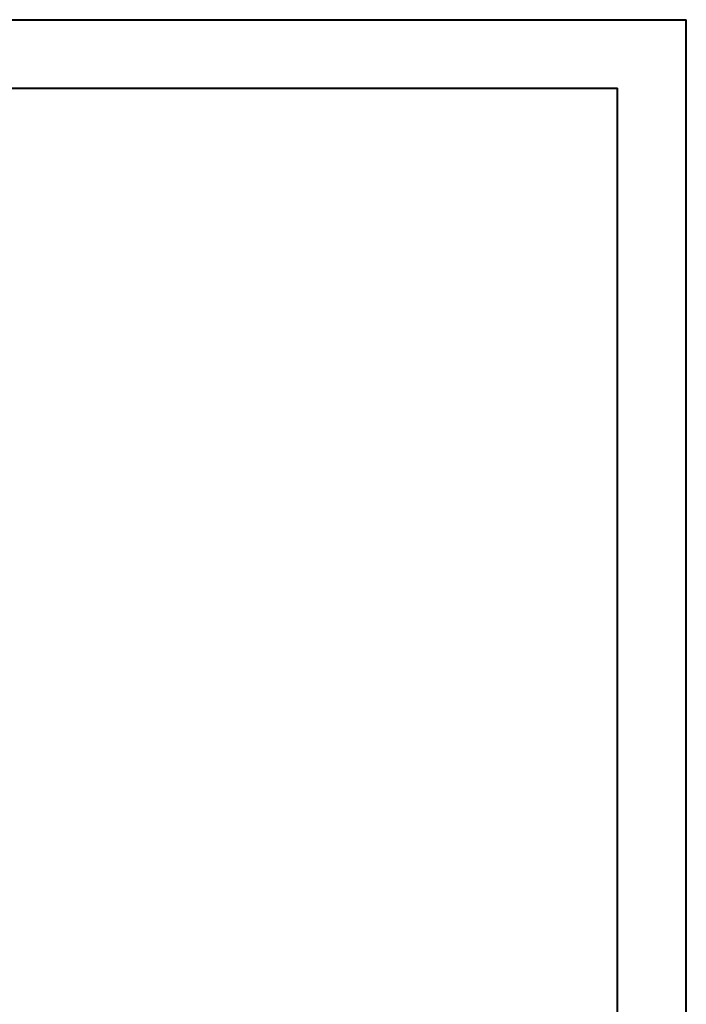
# Model space of a CAD drawing. Header units: millimetres. Extents: x 0 to 210, y 0 to 297.
# Tile 38 of 38: x 162 to 210, y 225 to 297. Entities that reach past the tile are written whole.
import ezdxf

# ---------------------------------------------------------------- set-up
doc = ezdxf.new("R2010")
doc.units = ezdxf.units.MM

msp = doc.modelspace()

# ---------------------------------------------------------------- linework, layer by layer
at = {"color": 7, "linetype": 'Continuous', "lineweight": 40}
for p, q in [((0.079, 297.215), (210.079, 297.215)), ((210.079, 0.215), (210.079, 297.215)), ((210.079, 292.215), (210.079, 297.215)), ((10.079, 292.215), (205.079, 292.215)), ((205.079, 5.215), (205.079, 292.215))]:
    msp.add_line(p, q, dxfattribs=at)

doc.saveas('drawing.dxf')
